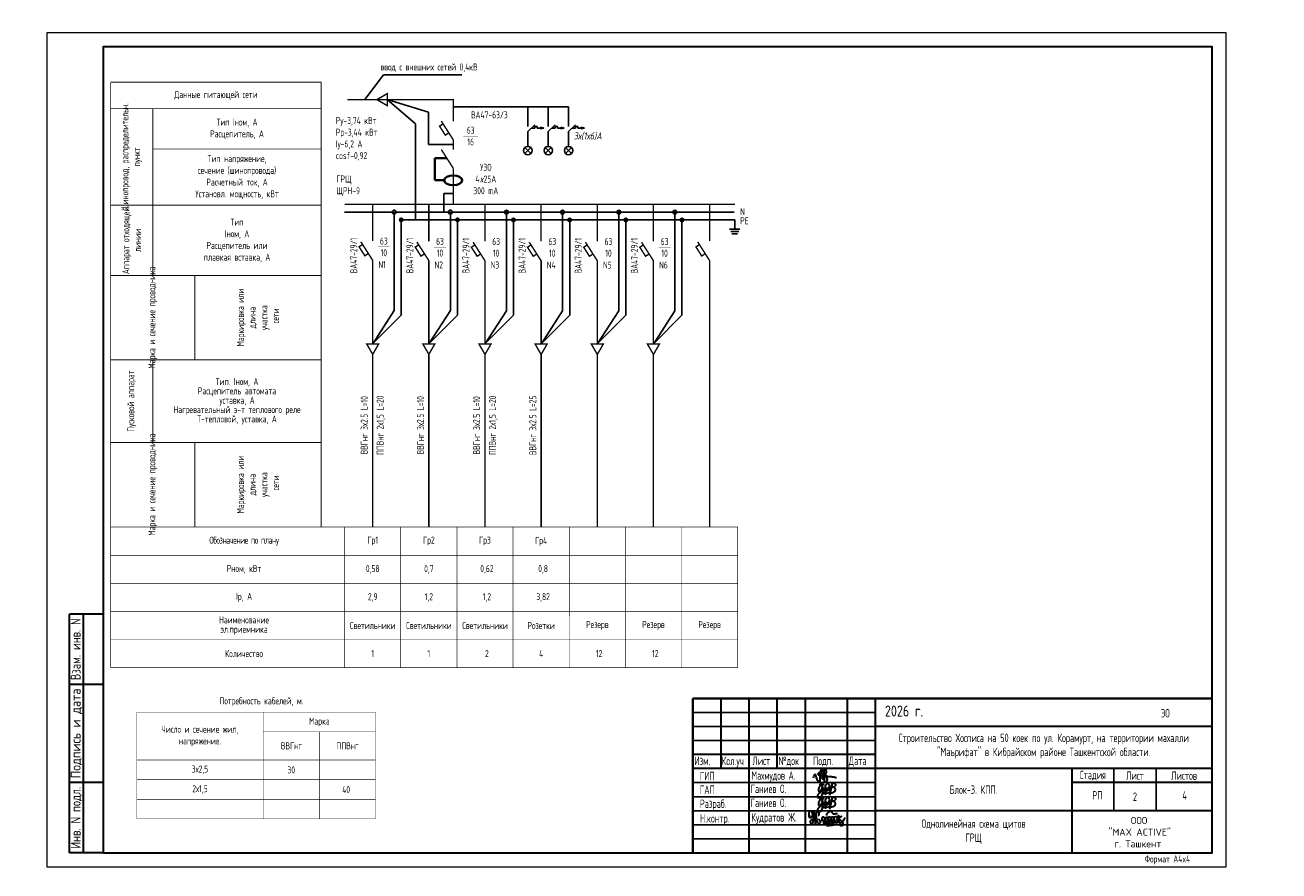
# Model space of a CAD drawing. Header units: millimetres. Extents: x 500718 to 2857041, y -646517 to -616393.
# Tile 2 of 8: x 546539 to 591194, y -646517 to -616393. Entities that reach past the tile are written whole.
import ezdxf
from ezdxf.enums import TextEntityAlignment as Align

# ---------------------------------------------------------------- set-up
doc = ezdxf.new("R2010")
doc.units = ezdxf.units.MM
for name, color, linetype in [('_Текст', 7, 'Continuous'), ('EKAB', 7, 'Continuous'), ('FORMAT', 150, 'Continuous'), ('Osnova', 7, 'Continuous'), ('построение', 7, 'Continuous'), ('формат', 136, 'Continuous'), ('Штамп', 7, 'Continuous')]:
    doc.layers.add(name, color=color, linetype=linetype)
for name, color, linetype, lineweight in [('текст', 7, 'Continuous', 25), ('ТХ. штамп', 7, 'Continuous', 25), ('ЭМ', 240, 'Continuous', 20)]:
    doc.layers.add(name, color=color, linetype=linetype, lineweight=lineweight)
doc.styles.add('SIMPLEX350', font='simplex.shx', dxfattribs={"width": 0.7, "height": 350})
doc.styles.add('SPDS', font='spds.shx', dxfattribs={"width": 0.8, "height": 250})
doc.styles.add('style4', font='isocpeur.ttf', dxfattribs={"height": 350})
doc.styles.add('ГОСТ 300', font='isocpeui.ttf', dxfattribs={"height": 250})

# ---------------------------------------------------------------- blocks, each defined once
blk = doc.blocks.new('*U862')
at = {"color": 0, "linetype": 'Continuous', "lineweight": 30}
for p, q in [((230, 60), (415, 60)), ((230, 5), (230, 60))]:
    blk.add_line(p, q, dxfattribs=at)
at = {"layer": 'ЭМ', "color": 0, "lineweight": 30, "ltscale": 0.5}
for p, q in [((20, 90), (8, 90)), ((8, 5), (8, 90)), ((13, 5), (13, 90)), ((20, 65), (8, 65)), ((20, 30), (8, 30)), ((20, 5), (8, 5))]:
    blk.add_line(p, q, dxfattribs=at)
at = {"layer": 'ЭМ', "color": 0, "lineweight": 20, "ltscale": 0.5}
blk.add_lwpolyline([(0, 0), (420, 0), (420, 297), (0, 297)], close=True, dxfattribs=at)
at = {"layer": 'ЭМ', "color": 0, "lineweight": 30, "ltscale": 0.5}
blk.add_lwpolyline([(20, 5), (415, 5), (415, 292), (20, 292)], close=True, dxfattribs=at)
at = {"layer": 'ЭМ', "color": 0, "lineweight": 20, "ltscale": 0.5, "style": 'SIMPLEX350'}
for s, width, p, p2 in [('Взам. инв. N', 0.640777, (12, 66.5), (12, 88.5)), ('Подпись и дата', 0.698182, (12, 31.5), (12, 63.5)), ('Инв. N подл.', 0.637681, (12, 6.5), (12, 28.5))]:
    blk.add_text(s, height=3.5, rotation=90, dxfattribs=dict(at, width=width)).set_placement(p, p2, align=Align.FIT)
blk = doc.blocks.new('A$C4c4061ee')
at = {"color": 184, "lineweight": 30}
blk.add_spline([(-39.7, -7.1), (-36.8, 4), (-34, 7.9), (-31.2, -0.1), (-24.1, -16.2), (-16.7, -23.5), (-13.9, -23.5), (-12.5, -17.9), (-12.5, 12.7), (-8.3, 24.8), (-4.4, 27), (-3.4, 21.4), (-5.7, 12.9), (-4.4, 8), (-4.4, -10), (-2, -12.6), (3.3, -10), (9.6, 6.1), (12.6, 19.5), (7.6, 28.9), (4.7, 26.6), (2.4, 16.6), (1.1, -1.2), (2.9, -14.2), (6.8, -24.8), (10.9, -24.8), (15, -21.3), (16.5, -17.2), (16.5, -9.9), (12, 2), (5.9, 7.4), (-2.7, 10.3), (-10, 12.1), (-17, 12.1), (-21.5, 11.2), (-22.5, 7.7), (-20, 5.4), (-14, 3.7), (-0.7, 1.8), (11, 0.5), (22.2, -1.2), (37.6, -2.6), (43.5, -3.6), (49.3, -4.5), (54.9, -6.4)], degree=3, dxfattribs=at)
blk = doc.blocks.new('x2')
at = {"color": 184, "lineweight": 30}
for points in [[(78585, 16823), (78585, 16800), (78578, 16780), (78566, 16779), (78552, 16793), (78544, 16821), (78544, 16860), (78552, 16896), (78564, 16910), (78580, 16912), (78601, 16877), (78616, 16818), (78621, 16768), (78619, 16720), (78611, 16676), (78602, 16660), (78593, 16657), (78581, 16669), (78573, 16701), (78576, 16724), (78584, 16740), (78594, 16748), (78603, 16750)], [(78621, 16751), (78648, 16780), (78651, 16827), (78645, 16873), (78641, 16894), (78640, 16890), (78642, 16883), (78649, 16847), (78651, 16827), (78656, 16789), (78660, 16746), (78664, 16706), (78667, 16672), (78670, 16661), (78668, 16666), (78667, 16673), (78662, 16732), (78659, 16755), (78657, 16779), (78656, 16786), (78664, 16778), (78674, 16781), (78681, 16806), (78681, 16850), (78685, 16876), (78696, 16889), (78711, 16888), (78728, 16865), (78731, 16843), (78727, 16825), (78716, 16823), (78709, 16824)], [(78681, 16802), (78685, 16767), (78695, 16721), (78707, 16692), (78720, 16679), (78739, 16676), (78754, 16683), (78761, 16706), (78756, 16725), (78748, 16738), (78736, 16746), (78724, 16744), (78721, 16737)], [(78797, 16717), (78799, 16789), (78806, 16801), (78818, 16800), (78841, 16772), (78848, 16732), (78854, 16681), (78849, 16663), (78835, 16661), (78825, 16677), (78828, 16710), (78841, 16744), (78856, 16774), (78870, 16795), (78889, 16793), (78903, 16760), (78909, 16701), (78909, 16673), (78892, 16667), (78877, 16683), (78882, 16713), (78895, 16740), (78901, 16769), (78910, 16791), (78930, 16803), (78950, 16791), (78958, 16755), (78963, 16717), (78965, 16682), (78952, 16673), (78932, 16676), (78931, 16706), (78946, 16742), (78966, 16782), (78978, 16800), (79002, 16799), (79017, 16771), (79021, 16716), (79017, 16685), (79006, 16671), (78991, 16674), (78983, 16708), (78998, 16742), (79019, 16775), (79039, 16800), (79068, 16805), (79086, 16776), (79091, 16716), (79082, 16687), (79061, 16684), (79050, 16697), (79066, 16740), (79088, 16767), (79107, 16798), (79110, 16823), (79111, 16819), (79125, 16691), (79125, 16695), (79121, 16755), (79122, 16767), (79132, 16785), (79154, 16805), (79162, 16810), (79158, 16808)], [(78886, 16827), (78881, 16847), (78905, 16877), (78937, 16904), (78959, 16908), (78977, 16898), (78986, 16880), (78997, 16864), (79013, 16858), (79041, 16860), (79061, 16865), (79080, 16864), (79086, 16862)], [(79121, 16760), (79131, 16746), (79145, 16737), (79160, 16728), (79174, 16710), (79187, 16686), (79192, 16665), (79190, 16644), (79182, 16633), (79161, 16630), (79145, 16632), (79135, 16643), (79134, 16657), (79144, 16670), (79157, 16684), (79172, 16700), (79187, 16716), (79206, 16740), (79225, 16769), (79240, 16791)], [(78879, 16636), (78919, 16635), (78966, 16642), (79009, 16647), (79042, 16654), (79068, 16654)]]:
    blk.add_spline(points, degree=3, dxfattribs=at)
blk = doc.blocks.new('Odil Ganiyev')
at = {"color": 184, "lineweight": 30}
for points in [[(278218, -189288), (278220, -189298), (278251, -189229), (278258, -189294), (278315, -189206), (278295, -189231), (278320, -189288), (278380, -189198), (278355, -189239), (278384, -189286), (278449, -189192), (278428, -189223), (278438, -189281), (278515, -189197), (278494, -189208), (278505, -189282), (278604, -188932), (278563, -189514)], [(278174, -189155), (278173, -189633), (278135, -189699), (278036, -189702), (278008, -189605), (278074, -189469), (278128, -189405), (278218, -189288)], [(278009, -189095), (278081, -189029), (278139, -189055), (278204, -188993)], [(278213, -189509), (278316, -189388), (278340, -189483), (278421, -189425), (278521, -189382)]]:
    blk.add_spline(points, degree=3, dxfattribs=at)
for points, knots in [([(278093, -189111), (278063, -189124), (277979, -189180), (277976, -189469), (278121, -189357), (278159, -189260), (278167, -189222)], [0, 0, 0, 0, 84.01965, 319.3343, 434.006974, 519.963926, 519.963926, 519.963926, 519.963926]), ([(278167, -189222), (278181, -189151), (278171, -189084), (278111, -189103), (278093, -189111)], [526.826092, 526.826092, 526.826092, 526.826092, 665.559085, 706.396126, 706.396126, 706.396126, 706.396126]), ([(278396, -189316), (278466, -189243), (278495, -189145), (278487, -189009), (278378, -188944), (278332, -188998), (278319, -189020), (278305, -189050), (278280, -189134), (278300, -189288), (278388, -189386)], [0, 0, 0, 0, 210.331661, 341.544209, 437.993539, 521.209993, 521.209993, 521.209993, 602.643394, 823.015149, 823.015149, 823.015149, 823.015149]), ([(278617, -189118), (278680, -189058), (278780, -189127), (278817, -189262), (278675, -189400), (278595, -189412), (278531, -189410)], [498.211239, 498.211239, 498.211239, 498.211239, 560.962433, 628.560844, 789.184895, 992.203079, 992.203079, 992.203079, 992.203079]), ([(278604, -188939), (278630, -188908), (278658, -188890), (278746, -188897), (278776, -188980), (278743, -189054), (278691, -189101), (278617, -189118)], [0, 0, 0, 0, 59.301687, 137.83445, 232.671471, 306.955654, 371.443461, 371.443461, 371.443461, 371.443461])]:
    blk.add_open_spline(points, degree=3, knots=knots, dxfattribs=at)
blk = doc.blocks.new('fghfyuhrduy')
for name, p, xscale, yscale, zscale in [('A$C4c4061ee', (-1850, -265), 8.662286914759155, 8.662286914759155, 8.662286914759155), ('x2', (-148600, -32997), 1.86192246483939, 1.86192246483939, 1.86192246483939)]:
    blk.add_blockref(name, p, dxfattribs=dict(xscale=xscale, yscale=yscale, zscale=zscale))
at = {"xscale": 0.7425847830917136, "yscale": 0.7425847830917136, "zscale": 0.7425847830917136, "rotation": 351.5695638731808}
for p in [(-185616, 168584), (-185616, 168084)]:
    blk.add_blockref('Odil Ganiyev', p, dxfattribs=at)
at = {"ltscale": 100, "insert": (6331, -1720), "char_height": 250, "width": 6095.63, "attachment_point": 1, "style": 'ГОСТ 300'}
blk.add_mtext('\\pi2772.81725;{\\fISOCPEUR|b0|i0|c204|p34;ООО \\P\\pi1972.81725;"MAX ACTIVE" \\P\\pi2185.31725;г. Ташкент}', dxfattribs=at)
at = {"layer": 'текст', "color": 7, "lineweight": 25, "style": 'style4', "width": 0.8}
blk.add_text('2026 г.', height=390, dxfattribs=at).set_placement((344, 1857))
at = {"layer": 'ТХ. штамп', "color": 0, "style": 'SPDS'}
for s, width, p in [('ГИП', 0.8, (-6247, -414)), ('Махмудов А.', 0.7, (-4408, -394)), ('ГАП', 0.8, (-6247, -899)), ('Ганиев О.', 0.7, (-4434, -867)), ('Разраб.', 0.8, (-6247, -1399)), ('Ганиев О.', 0.7, (-4434, -1367)), ('Н.контр.', 0.8, (-6244, -1921)), ('Кудратов Ж.', 0.8, (-4413, -1887))]:
    blk.add_text(s, height=300, dxfattribs=dict(at, width=width)).set_placement(p)
at = {"layer": 'ТХ. штамп', "color": 0, "style": 'SPDS', "width": 0.8}
blk.add_text('4', height=300, dxfattribs=at).set_placement((10940, -952), align=Align.MIDDLE_LEFT)

msp = doc.modelspace()

# ---------------------------------------------------------------- linework, layer by layer
at = {"color": 7}
for p, q in [((564446.09, -620185.77), (564696.71, -619948.34)), ((564446.09, -620185.77), (564446.09, -620711.88)), ((564571.41, -620067.05), (564692.38, -620067.05)), ((564692.38, -620067.05), (564692.38, -620004.95)), ((564692.38, -620004.95), (564771.48, -620004.95)), ((564771.48, -620004.95), (564771.48, -620067.05)), ((564771.48, -620067.05), (564891.23, -620067.05)), ((565170.71, -620185.77), (565421.33, -619948.34)), ((565170.71, -620185.77), (565170.71, -620711.88)), ((565296.03, -620067.05), (565417, -620067.05)), ((565417, -620067.05), (565417, -620004.95)), ((565417, -620004.95), (565496.1, -620004.95)), ((565496.1, -620004.95), (565496.1, -620067.05)), ((565496.1, -620067.05), (565615.85, -620067.05)), ((565895.33, -620185.77), (566145.95, -619948.34)), ((565895.33, -620185.77), (565895.33, -620711.88)), ((566020.65, -620067.05), (566141.62, -620067.05)), ((566141.62, -620067.05), (566141.62, -620004.95)), ((566141.62, -620004.95), (566220.72, -620004.95)), ((566220.72, -620004.95), (566220.72, -620067.05)), ((566220.72, -620067.05), (566340.47, -620067.05)), ((564446.09, -620561.88), (564446.09, -620711.88)), ((565170.71, -620561.88), (565170.71, -620711.88)), ((565895.33, -620561.88), (565895.33, -620711.88)), ((564340.02, -620755.82), (564552.15, -620967.95)), ((564340.02, -620967.95), (564552.15, -620755.82)), ((565064.64, -620755.82), (565276.77, -620967.95)), ((565064.64, -620967.95), (565276.77, -620755.82)), ((565789.26, -620755.82), (566001.39, -620967.95)), ((565789.26, -620967.95), (566001.39, -620755.82))]:
    msp.add_line(p, q, dxfattribs=at)
at = {"color": 0, "lineweight": 25, "const_width": 30}
for points in [[(549587.36, -618428.41), (557087.36, -618428.41)], [(549587.36, -618428.41), (549587.36, -639275.22)], [(557087.36, -618432.04), (557087.36, -634259.76)], [(549587.36, -619370.91), (557087.36, -619370.91)], [(551087.36, -625312.66), (551087.36, -619374.54)], [(557087.36, -620809.03), (551087.36, -620809.03)], [(549587.36, -622809.03), (557087.36, -622809.03)], [(549587.36, -625312.66), (557087.36, -625312.66)], [(552587.36, -628312.66), (552587.36, -625312.66)], [(549587.36, -628312.66), (557087.36, -628312.66)], [(551087.36, -631259.76), (551087.36, -628312.66)], [(549587.36, -631259.76), (557087.36, -631259.76)], [(552587.36, -631259.76), (552587.36, -634259.76)]]:
    msp.add_lwpolyline(points, dxfattribs=at)
at = {"color": 0, "lineweight": 25, "const_width": 10, "elevation": 0}
msp.add_lwpolyline([(562143.67, -620347.26), (562671.81, -620347.26)], dxfattribs=at)
at = {"color": 0, "const_width": 10}
for points in [[(559106.29, -624293.43), (559528.21, -624293.43)], [(561105.69, -624305.16), (561527.62, -624305.16)], [(563105.09, -624308.92), (563527.02, -624308.92)], [(565104.4, -624309.11), (565526.33, -624309.11)], [(567105.34, -624309.3), (567527.27, -624309.3)], [(569104.34, -624309.49), (569526.27, -624309.49)]]:
    msp.add_lwpolyline(points, dxfattribs=at)
at = {"color": 7}
for centre in [(564446.09, -620861.88), (565170.71, -620861.88), (565895.33, -620861.88)]:
    msp.add_circle(centre, 150, dxfattribs=at)
at = {"layer": '_Текст', "lineweight": 30}
for p, q in [((588817.75, -640373.1), (570317.75, -640373.1)), ((571317.75, -640373.1), (571317.75, -642873.1)), ((572317.75, -640373.1), (572317.75, -645873.1)), ((573317.75, -640373.1), (573317.75, -642873.1)), ((574317.75, -640373.1), (574317.75, -645873.1)), ((575817.75, -640373.1), (575817.75, -645873.1)), ((576817.75, -640373.1), (576817.75, -645873.1)), ((588817.75, -641373.1), (576817.75, -641373.1)), ((576817.75, -642373.1), (570317.75, -642373.1)), ((588817.75, -642873.1), (570317.75, -642873.1)), ((583817.75, -642873.1), (583817.75, -645873.1)), ((588817.75, -643373.1), (583817.75, -643373.1)), ((588817.75, -644373.1), (576817.75, -644373.1))]:
    msp.add_line(p, q, dxfattribs=at)
at = {"layer": '_Текст', "linetype": 'ByBlock', "lineweight": 30}
msp.add_line((570317.75, -640373.1), (570317.75, -645873.1), dxfattribs=at)
at = {"layer": '_Текст', "lineweight": 25}
for p, q in [((576817.75, -640873.1), (570317.75, -640873.1)), ((576817.75, -641373.1), (570317.75, -641373.1)), ((576817.75, -641873.1), (570317.75, -641873.1)), ((585317.75, -642873.1), (585317.75, -644373.1)), ((586817.75, -642873.1), (586817.75, -644373.1)), ((576817.75, -643373.1), (570317.75, -643373.1)), ((576817.75, -643873.1), (570317.75, -643873.1)), ((576817.75, -644373.1), (570317.75, -644373.1)), ((576817.75, -644873.1), (570317.75, -644873.1)), ((576817.75, -645373.1), (570317.75, -645373.1))]:
    msp.add_line(p, q, dxfattribs=at)
at = {"layer": 'EKAB', "color": 7}
for p, q in [((564891.3, -620063.18), (564890.75, -620093.64)), ((564890.75, -620093.64), (565012.05, -620065.37)), ((564891.29, -620063.46), (564892.12, -620033.01)), ((565012.05, -620065.37), (564892.12, -620033.01)), ((565615.92, -620063.18), (565615.37, -620093.64)), ((565615.37, -620093.64), (565736.67, -620065.37)), ((565615.91, -620063.46), (565616.74, -620033.01)), ((565736.67, -620065.37), (565616.74, -620033.01)), ((566340.54, -620063.18), (566339.99, -620093.64)), ((566339.99, -620093.64), (566461.29, -620065.37)), ((566340.53, -620063.46), (566341.36, -620033.01)), ((566461.29, -620065.37), (566341.36, -620033.01))]:
    msp.add_line(p, q, dxfattribs=at)
at = {"layer": 'FORMAT', "color": 0, "lineweight": 25, "ltscale": 2}
for p, q in [((559439.65, -619048.31), (560907.12, -619495.4)), ((559439.65, -619048.31), (560440.04, -619907.63)), ((561786.85, -619302.36), (565895.33, -619302.36)), ((564446.09, -619302.36), (564446.09, -619999.82)), ((565170.71, -619302.36), (565170.71, -619999.82)), ((565895.33, -619302.36), (565895.33, -619999.82)), ((560907.12, -620650.84), (560907.12, -619495.4)), ((560440.04, -619907.63), (560440.04, -623330.08)), ((561786.85, -620650.84), (560907.12, -620650.84)), ((561447.25, -623052.98), (561447.25, -622391.37)), ((561447.25, -622391.37), (561786.85, -622391.37)), ((557917.46, -623052.98), (571792.29, -623052.98)), ((559685.45, -623052.98), (559685.45, -626561.88)), ((559917.58, -623330.46), (571814, -623330.46)), ((559936.57, -623330.08), (559936.57, -626719.63)), ((561684.85, -623052.98), (561684.85, -626561.88)), ((561935.98, -623330.08), (561935.98, -626719.63)), ((563684.25, -623056.74), (563684.25, -626565.64)), ((563935.38, -623333.84), (563935.38, -626723.39)), ((565683.56, -623056.93), (565683.56, -626565.83)), ((565934.69, -623334.03), (565934.69, -626723.58)), ((567684.5, -623057.12), (567684.5, -626566.02)), ((567935.62, -623334.22), (567935.62, -626723.77)), ((569683.5, -623057.31), (569683.5, -626566.21)), ((569934.63, -623334.41), (569934.63, -626723.96)), ((571814, -623330.46), (571814, -623656.54)), ((571631.56, -623656.54), (571996.44, -623656.54)), ((571671.21, -623744.43), (571956.79, -623744.43)), ((571710.86, -623832.31), (571917.14, -623832.31)), ((559685.45, -626561.88), (558919.72, -627748.35)), ((559936.57, -626719.63), (558940.59, -627716.01)), ((561684.85, -626561.88), (560919.13, -627748.35)), ((561935.98, -626719.63), (560939.99, -627716.01)), ((563684.25, -626565.64), (562918.53, -627752.11)), ((563935.38, -626723.39), (562939.4, -627719.77)), ((565683.56, -626565.83), (564917.83, -627752.3)), ((565934.69, -626723.58), (564938.7, -627719.97)), ((567684.5, -626566.02), (566918.77, -627752.49)), ((567935.62, -626723.77), (566939.64, -627720.16)), ((569683.5, -626566.21), (568917.78, -627752.68)), ((569934.63, -626723.96), (568938.65, -627720.35))]:
    msp.add_line(p, q, dxfattribs=at)
at = {"layer": 'FORMAT', "color": 0, "lineweight": 40, "ltscale": 2}
for p, q in [((561555.98, -621128.38), (561133.15, -621128.38)), ((561133.15, -621128.38), (561133.15, -621922.22)), ((561133.15, -621922.22), (561465.17, -621922.22))]:
    msp.add_line(p, q, dxfattribs=at)
at = {"layer": 'FORMAT', "color": 0, "lineweight": 25, "ltscale": 2, "const_width": 50}
for points in [[(559068.28, -619048.31), (559439.65, -619262.73), (559439.65, -618833.9)], [(558919.72, -628119.72), (559134.14, -627748.35), (558705.31, -627748.35)], [(560919.13, -628119.72), (561133.54, -627748.35), (560704.71, -627748.35)], [(562918.53, -628123.48), (563132.94, -627752.11), (562704.11, -627752.11)], [(564917.83, -628123.68), (565132.25, -627752.3), (564703.42, -627752.3)], [(566918.77, -628123.87), (567133.19, -627752.49), (566704.36, -627752.49)], [(568917.78, -628124.06), (569132.19, -627752.68), (568703.36, -627752.68)]]:
    msp.add_lwpolyline(points, close=True, dxfattribs=at)
at = {"layer": 'FORMAT', "color": 0, "lineweight": 25, "ltscale": 2}
msp.add_lwpolyline([(561786.85, -619817.35, 50, 50, 0), (561786.85, -619048.31, 40, 40, 0), (558022.18, -619048.31, 40, 40, 0)], format="xyseb", dxfattribs=at)
at = {"layer": 'FORMAT', "color": 0, "lineweight": 25, "ltscale": 2, "const_width": 50}
for points in [[(561787.9, -620476.71), (561362.99, -619812.32)], [(561426.67, -619911.89), (561301.21, -619992.13), (561506.59, -620313.26), (561632.05, -620233.02)], [(561786.85, -620475.06), (561786.85, -620826.62)], [(561787.9, -621491.02), (561362.99, -620826.62)], [(561786.85, -621489.36), (561786.85, -622775.88)], [(557917.46, -622775.88), (571819.97, -622775.88)], [(558919.72, -622775.88), (558919.72, -624081)], [(560919.13, -622775.88), (560919.13, -624092.73)], [(562918.53, -622779.64), (562918.53, -624096.49)], [(564917.83, -622779.83), (564917.83, -624096.69)], [(566918.77, -622780.02), (566918.77, -624096.88)], [(568917.78, -622780.21), (568917.78, -624097.07)], [(570916.97, -622773.39), (570916.97, -624086.72)], [(558559.92, -624208.84), (558434.46, -624289.08), (558639.84, -624610.21), (558765.3, -624529.97)], [(558921.16, -624773.66), (558496.25, -624109.27)], [(560559.33, -624220.57), (560433.87, -624300.81), (560639.25, -624621.94), (560764.71, -624541.7)], [(560920.56, -624785.39), (560495.65, -624121)], [(562558.73, -624224.33), (562433.27, -624304.57), (562638.65, -624625.7), (562764.11, -624545.46)], [(562919.96, -624789.15), (562495.05, -624124.76)], [(564558.04, -624224.52), (564432.57, -624304.76), (564637.95, -624625.89), (564763.42, -624545.65)], [(564919.27, -624789.34), (564494.36, -624124.95)], [(566558.98, -624224.71), (566433.51, -624304.95), (566638.89, -624626.08), (566764.36, -624545.84)], [(566920.21, -624789.54), (566495.3, -624125.14)], [(568557.98, -624224.9), (568432.52, -624305.14), (568637.9, -624626.28), (568763.36, -624546.04)], [(568919.21, -624789.73), (568494.3, -624125.33)], [(570557.17, -624214.56), (570431.71, -624294.8), (570637.09, -624615.93), (570762.55, -624535.69)], [(570918.4, -624779.38), (570493.49, -624114.99)], [(558919.72, -624773.78), (558919.72, -627748.35)], [(560920.03, -624784.57), (560920.03, -627748.35)], [(562919.44, -624788.33), (562919.44, -627752.11)], [(564918.74, -624788.52), (564918.74, -627752.3)], [(566919.68, -624788.71), (566919.68, -627752.49)], [(568918.69, -624788.9), (568918.69, -627752.68)], [(570916.97, -624778.92), (570916.97, -634265.04)], [(558919.72, -628119.72), (558919.72, -634268.11)], [(560920.03, -628118.15), (560920.03, -634268.11)], [(562919.44, -628121.91), (562919.44, -634271.87)], [(564918.74, -628122.1), (564918.74, -634272.06)], [(566919.68, -628122.3), (566919.68, -634272.25)], [(568918.69, -628122.49), (568918.69, -634272.44)]]:
    msp.add_lwpolyline(points, dxfattribs=at)
at = {"layer": 'FORMAT', "color": 0, "lineweight": 25, "ltscale": 2}
for centre, radius in [((559685.45, -623052.98), 68.82), ((559936.57, -623330.08), 61.1), ((561684.85, -623052.98), 68.82), ((561935.98, -623330.08), 61.1), ((563684.25, -623056.74), 68.82), ((563935.38, -623333.84), 61.1), ((565683.56, -623056.93), 68.82), ((565934.69, -623334.03), 61.1), ((567684.5, -623057.12), 68.82), ((567935.62, -623334.22), 61.1), ((569683.5, -623057.31), 68.82), ((569934.63, -623334.41), 61.1)]:
    msp.add_circle(centre, radius, dxfattribs=at)
at = {"layer": 'FORMAT', "color": 0, "lineweight": 40, "ltscale": 2, "extrusion": (0, 0, -1)}
msp.add_ellipse((561786.85, -621922.22), major_axis=(-321.68, 0), ratio=0.53603895, dxfattribs=at)
at = {"layer": 'Osnova', "color": 0, "lineweight": 25, "const_width": 20}
for points in [[(549587.36, -634268.11), (557918.84, -634268.11)], [(557918.84, -634268.11), (571915.81, -634266.43), (571915.33, -639275.79)], [(561918.55, -634271.63), (561918.07, -639275.22)], [(563917.86, -634271.82), (563917.38, -639275.41)], [(565918.8, -634271.62), (565918.32, -639275.21)], [(567917.8, -634271.81), (567917.32, -639275.4)], [(569916.81, -634272.01), (569916.33, -639275.6)], [(549587.36, -635275.95), (557918.77, -635275.95)], [(549587.36, -635276.71), (557918.77, -635276.71)], [(557918.77, -635275.95), (571915.72, -635275.95)], [(557918.77, -635276.71), (563918.58, -635276.71)], [(549587.36, -636274.71), (557918.7, -636274.71)], [(557918.7, -636274.71), (571915.62, -636274.71)], [(549587.36, -637274.69), (557918.62, -637274.69)], [(557918.62, -637274.69), (571915.53, -637274.67)], [(549587.36, -638274.95), (557918.55, -638274.95)], [(557918.55, -638274.95), (571915.43, -638276.29)], [(549587.29, -639275.22), (557918.48, -639275.22)], [(557918.48, -639275.22), (571915.33, -639275.22)]]:
    msp.add_lwpolyline(points, dxfattribs=at)
at = {"layer": 'Osnova', "color": 0, "const_width": 20}
for points in [[(557918.84, -634259.9), (557918.48, -639275.22)], [(557918.84, -634259.9), (557918.48, -639275.22)], [(559919.15, -634259.9), (559918.79, -639275.22)], [(550518.95, -640863.21), (559018.95, -640861.71)], [(550518.95, -644663.21), (550518.95, -640863.21)], [(555018.95, -644663.21), (555018.95, -640862.42)], [(559018.95, -644663.21), (559018.95, -640861.71)], [(555018.95, -641563.21), (559018.95, -641563.21)], [(557018.95, -644663.21), (557018.95, -641563.21)], [(550518.95, -642563.21), (559018.95, -642563.21)], [(550518.95, -643263.21), (559018.95, -643263.21)], [(550518.95, -643963.21), (559018.95, -643963.21)], [(550518.95, -644663.21), (559018.95, -644663.21)]]:
    msp.add_lwpolyline(points, dxfattribs=at)
at = {"layer": 'построение', "color": 0, "lineweight": 25}
for q in [(558639.39, -619048.31), (562089.54, -618159.53)]:
    msp.add_line((559304.2, -618159.53), q, dxfattribs=at)

# ---------------------------------------------------------------- block references
at = {"lineweight": 53}
for p in [(530217.75, -642874.8), (576817.75, -642874.8)]:
    msp.add_blockref('fghfyuhrduy', p, dxfattribs=at)
at = {"layer": 'формат', "color": 0, "xscale": 100, "yscale": 100, "zscale": 100}
msp.add_blockref('*U862', (547317.75, -646373.1), dxfattribs=at)

# ---------------------------------------------------------------- texts
at = {"color": 7, "ltscale": 2, "insert": (523501.81, -626779.21), "char_height": 300, "width": 17719.7053, "attachment_point": 4, "line_spacing_factor": 1.2, "style": 'SPDS'}
msp.add_mtext('\\pi7773.85267;{\\L\\C256;Общие данные\\P\\pi8859.85267;\\P\\pi0;\\l    1.Настоящий проект электроосвещения и электрооборудования здания выполнен на основании следующих исходных данных разделов: АР, ТХ. \\PРу =3,74кВт; \\PРр =3,44кВт. \\P      2.Общее рабочее освещение предусматривается стационарными светодиодными светильниками. Выбор типа светильников производился в соответствии с назначением помещений, характеристикой среды и требованиями архитектурного оформления.\\P   3.Освещенность помещений принята согласно нормам и правилам КМК2.01.05-98.\\P   4.Управление рабочим освещением осуществляется выключателями, установленными у входа в помещение по месту.\\P     5.Групповая осветительная сеть выполняется кабелем марки ВВГнг-0,66  в ПВХ гофро трубе за подвесным потолком, в плитах перекрытий.   \\P     6.Расчетная мощность силовых электроприемников определена методом коэффциентов спроса по характерным группам электроприемников (на основании рекомендаций КМК). . Отключение общей вентиляции при пожаре осуществляется поступлением сигнала на магнитный пускатель "МП".\\P      7.Силовая распределительная сеть выполняется кабелем ВВГнг, проложенная за подвесным потолком в ПВХ гофрированой трубе и скрыто в ПВХ трубе под слоем штукатурки. \\P      8.Силовые распределительные пункты приняты с автоматическими выключателями на отходящих линиях. Щиты принять встраиваемые. В качестве главного распределительного щита принята панель ЩРН . Магистральные сети выполняются кабелем марки ВВГнг, проложенные в гофрированных трубах ПВХ, на скобах.\\P    9.Для защиты от поражения электрическим током предусматривается следующие виды заземления :\\P     Заземление всех корпусов электроприемников выполняется в однофазной сети третьим  заземляющим проводом,в трехфазной-пятым заземляющим проводом.\\PВ проекте принята система заземления TN-S. Ввод в здание должен быть предусмотрен пятижильным кабелем. Пятая жила соединяется с заземленной нейтралью источника.\\P\\C5;    }10. {\\C256;Монтаж выполнить в соответствии с ПУЭ и КМК3.05.06-97.}', dxfattribs=at)
at = {"color": 0, "lineweight": 25, "char_height": 250, "attachment_point": 5, "style": 'SPDS'}
for s, insert, width in [('Данные питающей сети', (553337.36, -618899.66), 7500), ('Тип Iном, А\\PРасцепитель, А', (554087.36, -620089.97), 7500), ('Тип напряжение, \\Pсечение (шинопровода) \\PРасчетный ток, А\\PУстановл. мощность, кВт', (554087.36, -621809.03), 7500), ('Тип\\PIном, А\\PРасцепитель или\\Pплавкая вставка, А', (554087.36, -624062.66), 6000)]:
    msp.add_mtext(s, dxfattribs=dict(at, insert=insert, width=width))
at = {"color": 0, "lineweight": 25, "char_height": 250, "attachment_point": 5, "rotation": 90, "style": 'SPDS'}
for s, insert, width in [('Шинопровод, распределительн. пункт', (550337.36, -621089.97), 3438.1231), ('Аппарат отходящей линии', (550337.36, -624062.66), 2500), ('Марка и сечение проводника', (551087.36, -626812.66), 3000), ('Маркировка или \\Pдлина \\Pучастка\\P сети', (554837.36, -626812.66), 3000), ('Пусковой аппарат', (550337.36, -629786.21), 2947.092), ('Марка и сечение проводника', (551087.36, -632759.76), 3000), ('Маркировка или \\Pдлина \\Pучастка\\P сети', (554837.36, -632759.76), 3000)]:
    msp.add_mtext(s, dxfattribs=dict(at, insert=insert, width=width))
at = {"color": 0, "lineweight": 25, "ltscale": 100, "char_height": 250, "attachment_point": 5, "style": 'SPDS'}
for s, insert, width in [('ВА47-63/3', (563073.91, -619592.62), 2118.3662), ('63\\P16', (562407.74, -620347.26), 388.472), ('УЗО\\P4{\\fISOCPEUR|b0|i1|c186|p34;x}25А\\P300 mA', (562948.41, -621876.24), 2435.3774)]:
    msp.add_mtext(s, dxfattribs=dict(at, insert=insert, width=width))
at = {"color": 7, "insert": (566076.79, -620215.99), "char_height": 250, "width": 1045.9238, "attachment_point": 1, "style": 'SPDS'}
msp.add_mtext('{\\fISOCPEUR|b0|i1|c204|p34;3х(1х6)А}', dxfattribs=at)
at = {"color": 0, "lineweight": 25, "insert": (554087.36, -629788.15), "char_height": 250, "width": 6000, "attachment_point": 5, "line_spacing_factor": 0.8, "style": 'SPDS'}
msp.add_mtext('Тип. Iном, А\\PРасцепитель автомата\\Pуставка, А\\PНагревательный э-т теплового реле\\PТ-тепловой, уставка, А ', dxfattribs=at)
at = {"layer": '_Текст', "char_height": 300, "attachment_point": 5, "style": 'SPDS'}
for s, insert, width in [('Стадия', (584567.75, -643123.1), 1500), ('Лист', (586067.75, -643123.1), 1500), ('Листов', (587817.75, -643123.1), 2000)]:
    msp.add_mtext(s, dxfattribs=dict(at, insert=insert, width=width))
at = {"layer": 'FORMAT', "color": 0, "lineweight": 25, "ltscale": 2, "char_height": 250, "style": 'SPDS'}
for s, insert, width, attachment_point in [('ввод с внешних сетей 0,4кВ', (560924.55, -617914.81), 3729.2862, 5), ('{\\C7;Pу-3,74 кВт\\PPр-3,44 кВт\\PIу-6,2 А\\Pcosf-0,92}', (557606.33, -619666.99), 2485.186, 1), ('ГРЩ\\PЩРН-9', (557628.85, -621749.99), 1499.0426, 1), ('N', (572007.39, -622913.55), 322.3569, 1), ('PE', (572007.39, -623236.04), 1975.073, 1), ('63\\P10', (559317.25, -624293.43), 563.8203, 5), ('63\\P10', (561316.65, -624305.16), 563.8203, 5), ('63\\P10', (563316.06, -624308.92), 563.8203, 5), ('63\\P10', (565315.36, -624309.11), 563.8203, 5), ('63\\P10', (567316.3, -624309.3), 563.8203, 5), ('63\\P10', (569315.31, -624309.49), 563.8203, 5), ('N1{\\W0.3;\\T0.75; }', (559122.47, -624798.01), 1318.0555, 1), ('N2{\\W0.3;\\T0.75; }', (561121.87, -624809.74), 1318.0555, 1), ('N3{\\W0.3;\\T0.75; }', (563121.27, -624813.5), 1318.0555, 1), ('N4', (565120.58, -624813.69), 1318.0555, 1), ('N5', (567121.52, -624813.89), 1318.0555, 1), ('N6', (569120.52, -624814.08), 1318.0555, 1), ('{\\T0.9;Обозначение по плану}', (554337.52, -634772.48), 9500.3108, 5), ('Гр1', (558919.57, -634769.58), 2000, 5), ('Гр2', (560918.98, -634769.77), 2000, 5), ('Гр3', (562918.28, -634769.96), 2000, 5), ('Гр4', (564919.22, -634781.31), 2000, 5), ('Рном, кВт', (554337.48, -635776.33), 9500.2386, 5), ('0,58', (558919.5, -635778.42), 2000, 5), ('0,7', (560919.81, -635778.57), 2000, 5), ('0,62', (562986.53, -635778.57), 2000, 5), ('0,8', (564987.47, -635777.81), 2000, 5), ('Ip, А', (554337.45, -636774.77), 9500.1672, 5), ('2,9', (558919.5, -636778.42), 2000, 5), ('1,2', (560919.81, -636778.57), 2000, 5), ('1,2', (562986.53, -636778.57), 2000, 5), ('3,82', (564987.47, -636777.81), 2000, 5), ('Светильники', (558920.48, -637777.5), 2000, 5), ('Светильники', (560920.8, -637777.69), 2000, 5), ('Светильники', (562920.1, -637777.88), 2000, 5), ('Розетки', (564919.43, -637777.64), 2000, 5), ('Резерв', (566918.99, -637774.99), 2000, 5), ('Резерв', (568917.99, -637775.18), 2000, 5), ('Резерв', (570917, -637775.37), 2000, 5), ('1', (558920.48, -638774.95), 2000, 5), ('1', (560919.79, -638774.95), 2000, 5), ('2', (562986.51, -638774.95), 2000, 5), ('4', (564918.43, -638774.95), 2000, 5), ('12', (566985.14, -638774.95), 2000, 5), ('12', (568984.15, -638775.14), 2000, 5), ('Потребность кабелей, м.', (554957.39, -640334.8), 8500, 2), ('Марка', (557018.95, -641215.66), 4000, 5), ('Число и сечение жил,\\Pнапряжение.', (552768.95, -641713.21), 4500, 5), ('ВВГнг', (556023.85, -642063.21), 2000, 5), ('ППВнг', (558023.85, -642063.21), 2000, 5), ('3х2,5', (552768.95, -642916.67), 4500, 5), ('30', (556018.95, -642920.13), 2000, 5), ('2х1,5', (552768.95, -643616.67), 4500, 5), ('40', (557973.69, -643620.13), 2000, 5)]:
    msp.add_mtext(s, dxfattribs=dict(at, insert=insert, width=width, attachment_point=attachment_point))
at = {"layer": 'FORMAT', "color": 0, "lineweight": 25, "ltscale": 2, "char_height": 250, "rotation": 90, "style": 'SPDS'}
for s, insert, width, attachment_point in [('ВА47-29/1', (558118.17, -625233.27), 1975.073, 1), ('ВА47-29/1', (560117.58, -625233.27), 1975.073, 1), ('ВА47-29/1', (562116.98, -625237.03), 1975.073, 1), ('ВА47-29/1', (564116.29, -625237.22), 1975.073, 1), ('ВА47-29/1', (566117.22, -625237.42), 1975.073, 1), ('ВА47-29/1', (568116.23, -625237.61), 1975.073, 1), ('ВВГнг 3х2.5 L=10', (558494.34, -630643.45), 8656.3062, 2), ('ППВнг 2х1,5 L=20', (559058.89, -630643.45), 8656.3062, 2), ('ВВГнг 3х2.5 L=10', (560494.65, -630643.45), 8656.3062, 2), ('ВВГнг 3х2.5 L=10', (562494.06, -630647.21), 8656.3062, 2), ('ППВнг 2х1,5 L=20', (563058.6, -630647.21), 8656.3062, 2), ('ВВГнг 3х2.5 L=25', (564493.36, -630647.41), 8656.3062, 2)]:
    msp.add_mtext(s, dxfattribs=dict(at, insert=insert, width=width, attachment_point=attachment_point))
at = {"layer": 'FORMAT', "color": 0, "lineweight": 25, "ltscale": 2, "char_height": 250, "width": 9500.0953, "attachment_point": 5, "line_spacing_factor": 0.8, "style": 'SPDS'}
for s, insert in [('Наименование\\Pэл.приемника', (554337.41, -637776.78)), ('Количество', (554337.34, -638777.05))]:
    msp.add_mtext(s, dxfattribs=dict(at, insert=insert))
at = {"layer": 'текст', "color": 0, "insert": (514369.42, -640211.22), "char_height": 300, "width": 11130.0475, "attachment_point": 5, "style": 'SPDS'}
msp.add_mtext('\\pi300;{\\C7;Спецификация оборудования, изделий и  материалов.}', dxfattribs=at)
at = {"layer": 'ТХ. штамп', "color": 0, "style": 'SPDS', "width": 0.8}
msp.add_text('РП', height=300, dxfattribs=at).set_placement((584547.42, -643824.6), align=Align.MIDDLE_LEFT)
at = {"layer": 'ТХ. штамп', "color": 0, "char_height": 300, "attachment_point": 5, "style": 'SPDS'}
for s, insert, width in [('ЭО', (587150.55, -640901.4), 7000), ('Строительство Хосписа на 50 коек по ул. Корамурт, на территории махалли "Маърифат" в Кибрайском районе Ташкентской области.', (582817.75, -642069.14), 10065.8423), ('Блок-3. КПП.', (580317.75, -643623.1), 7000), ('2', (586067.75, -643873.1), 7000), ('Однолинейная схема щитов\\PГРЩ', (580317.75, -645123.1), 7000)]:
    msp.add_mtext(s, dxfattribs=dict(at, insert=insert, width=width))
at = {"layer": 'Штамп', "style": 'SPDS', "width": 0.8}
for s, p in [('Изм.', (570379.43, -642746.08)), ('Кол.уч', (571351.58, -642747.12)), ('Лист', (572441.61, -642746.08)), ('№док', (573371.38, -642746.08)), ('Подп.', (574601.39, -642746.08)), ('Дата', (575872.7, -642746.08))]:
    msp.add_text(s, height=300, dxfattribs=at).set_placement(p)
at = {"layer": 'Штамп', "insert": (587222.93, -646124.2), "char_height": 250, "width": 4338.9264, "attachment_point": 5, "style": 'SPDS'}
msp.add_mtext('Формат A4x4', dxfattribs=at)

doc.saveas('drawing.dxf')
